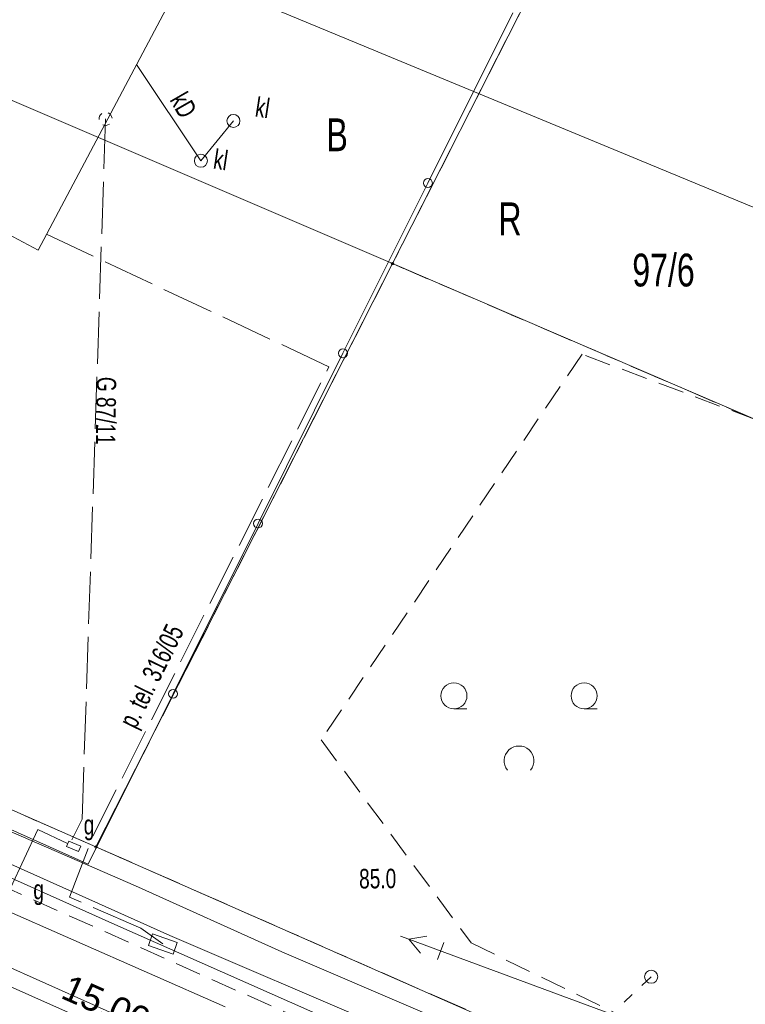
# Model space of a CAD drawing. Header units: metres. Extents: x -1013 to 1491425, y -5789533 to 1032.
# Tile 51 of 66: x 13 to 41, y 31 to 69. Entities that reach past the tile are written whole.
import ezdxf
from ezdxf.xclip import XClip

# ---------------------------------------------------------------- set-up
doc = ezdxf.new("R2010")
doc.units = ezdxf.units.M
doc.header["$MEASUREMENT"] = 0
doc.header["$XCLIPFRAME"] = 0
for name, pattern in [('2_KTCR02', [1.5, 1, -0.5]), ('2_PTTL', [1.5, 1, -0.5]), ('3_SUPG_P_01', [2.5, 2, -0.5]), ('3_SUPT_P_01', [2.5, 2, -0.5]), ('GUK', [2, 1.5, -0.5]), ('GUZ', [1, 0.5, -0.5])]:
    doc.linetypes.add(name, pattern=pattern)
doc.layers.add('700-L Mapa 1_500 dwg', color=7, linetype='Continuous')
doc.layers.add('708-L Opisy sytuacji 1_500 do legendy', color=7, linetype='Continuous')
for name, color, linetype, lineweight in [('703-L Płaszczyzny podejścia 2D3', 152, 'Continuous', 30), ('708-L Opisy sytuacji 1_500 do legendy1', 7, 'Continuous', 13), ('708-L Opisy sytuacji 1_500 do legendy85', 1, 'Continuous', 25), ('GN.6640.3638.2023_9_Dzialki7', 9, 'Continuous', 18), ('GN.6640.3638.2023_9_EGBB_L_07', 9, 'Continuous', 18), ('GN.6640.3638.2023_9_Kontury90', 9, 'Continuous', 18), ('GN.6640.3638.2023_9_KTCR_L_17', 9, 'Continuous', 18), ('GN.6640.3638.2023_9_KTKR_L_07', 9, 'Continuous', 18), ('GN.6640.3638.2023_9_KTOK_L_47', 9, 'Continuous', 18), ('GN.6640.3638.2023_9_Numery_dzialek7', 9, 'Continuous', 18), ('GN.6640.3638.2023_9_Numery_uzytkow7', 9, 'Continuous', 18), ('GN.6640.3638.2023_9_PTTL_L_37', 9, 'Continuous', 18), ('GN.6640.3638.2023_9_PTTL_T_07', 9, 'Continuous', 18), ('GN.6640.3638.2023_9_Punkty7', 9, 'Continuous', 18), ('GN.6640.3638.2023_9_RTPW_T_07', 9, 'Continuous', 18), ('GN.6640.3638.2023_9_SUPE_D_L_31', 9, 'Continuous', 18), ('GN.6640.3638.2023_9_SUPE_D_T_27', 9, 'Continuous', 18), ('GN.6640.3638.2023_9_SUPG_L_252', 9, 'Continuous', 18), ('GN.6640.3638.2023_9_SUPG_L_352', 9, 'Continuous', 18), ('GN.6640.3638.2023_9_SUPK_D_L_134', 9, 'Continuous', 18), ('GN.6640.3638.2023_9_SUPK_E_T_134', 9, 'Continuous', 18), ('GN.6640.3638.2023_9_SUPP_E_T_352', 9, 'Continuous', 18), ('GN.6640.3638.2023_9_SUPP_E_T_630', 9, 'Continuous', 18), ('GN.6640.3638.2023_9_SUPP_L_352', 9, 'Continuous', 18), ('GN.6640.3638.2023_9_SUPP_L_630', 9, 'Continuous', 18), ('GN.6640.3638.2023_9_SUPS_T_352', 9, 'Continuous', 18), ('GN.6640.3638.2023_9_SUPT_D_L_030', 9, 'Continuous', 18), ('GN.6640.3638.2023_9_SUSM_D_L_47', 9, 'Continuous', 18), ('GN.6640.3638.2023_9_SUSM_D_T_37', 9, 'Continuous', 18), ('GN.6640.3638.2023_9_SUUG_E_T_17', 9, 'Continuous', 18), ('GN.6640.3638.2023_9_SUUG_E_T_47', 9, 'Continuous', 18), ('GN.6640.3638.2023_9_SUUG_L_27', 9, 'Continuous', 18), ('GN.6640.3638.2023_9_SUUK_D_T_234', 9, 'Continuous', 18), ('GN.6640.3638.2023_9_SUUK_E_T_17', 9, 'Continuous', 18), ('GN.6640.3638.2023_9_SUUT_D_T_130', 9, 'Continuous', 18), ('GN.6640.3638.2023_9_Uzytki7', 9, 'Continuous', 18), ('GN.6640.3638.2023_9_ZAKRES_L_03', 9, 'Continuous', 18)]:
    doc.layers.add(name, color=color, linetype=linetype, lineweight=lineweight)
doc.styles.add('STYL_AUTOMATYCZNY_1', font='arial.ttf', dxfattribs={"width": 0.7})
doc.styles.add('STYL_AUTOMATYCZNY_2', font='arial.ttf')
doc.dimstyles.new('STYL_AUTOMATYCZNY__1', dxfattribs={"dimtxt": 1.25, "dimasz": 0.475, "dimexe": 0.18, "dimexo": 0.3, "dimgap": 0, "dimtad": 1, "dimzin": 0, "dimdsep": 46, "dimtxsty": 'STYL_AUTOMATYCZNY_2', "dimblk": 'ARROWHEAD_2', "dimblk1": 'ARROWHEAD_2', "dimblk2": 'ARROWHEAD_2', "dimcen": 0.09, "dimclrd": 7, "dimclre": 7, "dimclrt": 1, "dimazin": 0, "dimtfac": 1, "dimtdec": 4, "dimtmove": 0, "dimatfit": 3, "dimfxl": 1, "dimtolj": 1, "dimtzin": 0, "dimarcsym": 0})
doc.dimstyles.new('STYL_AUTOMATYCZNY__2', dxfattribs={"dimtxt": 1, "dimasz": 0.475, "dimexe": 0.18, "dimexo": 0.3, "dimgap": 0, "dimtad": 1, "dimzin": 0, "dimdsep": 46, "dimtxsty": 'STYL_AUTOMATYCZNY_2', "dimblk": 'ARROWHEAD_2', "dimblk1": 'ARROWHEAD_2', "dimblk2": 'ARROWHEAD_2', "dimcen": 0.09, "dimclrd": 7, "dimclre": 7, "dimclrt": 1, "dimazin": 0, "dimtfac": 1, "dimtdec": 4, "dimtmove": 0, "dimatfit": 3, "dimfxl": 1, "dimtolj": 1, "dimtzin": 0, "dimarcsym": 0})

# ---------------------------------------------------------------- blocks, each defined once
blk = doc.blocks.new('Rysunek_1_9', base_point=(-7447251.91, -5789835.327))
at = {"layer": 'GN.6640.3638.2023_9_Dzialki7', "color": 9, "linetype": 'Continuous', "lineweight": 18}
for p, q in [((27.41, 59.513), (40.83, 85.913)), ((-5.61, 73.673), (27.41, 59.513)), ((16.02, 37.103), (27.41, 59.513)), ((27.41, 59.513), (47.13, 51.033)), ((-16.71, 51.493), (16.02, 37.103)), ((118.53, -7.997), (16.02, 37.103))]:
    blk.add_line(p, q, dxfattribs=at)
at = {"layer": 'GN.6640.3638.2023_9_EGBB_L_07', "color": 9, "linetype": 'Continuous', "lineweight": 18}
for p, q in [((13.796, 60.031), (23.192, 77.728)), ((9.62, 62.241), (13.796, 60.031))]:
    blk.add_line(p, q, dxfattribs=at)
at = {"layer": 'GN.6640.3638.2023_9_Kontury90', "color": 9, "linetype": 'GUK', "lineweight": 18}
for p, q in [((40.83, 85.913), (27.41, 59.513)), ((27.41, 59.513), (16.02, 37.103)), ((47.13, 51.033), (27.41, 59.513)), ((11.44, 39.113), (16.02, 37.103)), ((16.02, 37.103), (62.51, 16.653))]:
    blk.add_line(p, q, dxfattribs=at)
at = {"layer": 'GN.6640.3638.2023_9_KTCR_L_17', "color": 9, "linetype": '2_KTCR02', "lineweight": 18}
blk.add_line((111.77, -8.787), (9.37, 36.973), dxfattribs=at)
at = {"layer": 'GN.6640.3638.2023_9_KTKR_L_07', "color": 9, "linetype": 'Continuous', "lineweight": 18}
blk.add_line((19.78, 29.313), (6.98, 35.043), dxfattribs=at)
at = {"layer": 'GN.6640.3638.2023_9_KTOK_L_47', "color": 9, "linetype": 'Continuous', "lineweight": 18}
for p, q in [((28.77, 62.608), (32.033, 69.149)), ((25.508, 56.067), (28.77, 62.608)), ((22.245, 49.525), (25.508, 56.067)), ((18.983, 42.984), (22.245, 49.525)), ((15.72, 36.443), (18.983, 42.984)), ((10.19, 38.903), (15.72, 36.443))]:
    blk.add_line(p, q, dxfattribs=at)
for centre in [(28.77, 62.608), (25.508, 56.067), (22.245, 49.525), (18.983, 42.984)]:
    blk.add_circle(centre, 0.17, dxfattribs=at)
at = {"layer": 'GN.6640.3638.2023_9_PTTL_L_37', "color": 9, "linetype": '2_PTTL', "lineweight": 18}
for p, q in [((34.69, 56.033), (24.67, 41.213)), ((46.99, 51.393), (34.69, 56.033)), ((24.67, 41.213), (30.43, 33.413)), ((30.43, 33.413), (111.09, -5.887))]:
    blk.add_line(p, q, dxfattribs=at)
at = {"layer": 'GN.6640.3638.2023_9_PTTL_T_07', "color": 9, "linetype": 'Continuous', "lineweight": 18}
for p, q in [((29.769, 42.406), (30.269, 42.406)), ((34.769, 42.406), (35.269, 42.406))]:
    blk.add_line(p, q, dxfattribs=at)
for centre in [(29.769, 42.906), (34.769, 42.906)]:
    blk.add_circle(centre, 0.5, dxfattribs=at)
blk.add_arc((32.27, 40.408), 0.571, 321.3178, 218.6822, dxfattribs=at)
at = {"layer": 'GN.6640.3638.2023_9_Punkty7', "color": 9, "linetype": 'Continuous', "lineweight": 18}
for centre in [(27.41, 59.513), (16.02, 37.103)]:
    blk.add_circle(centre, 0.045, dxfattribs=at)
at = {"layer": 'GN.6640.3638.2023_9_SUPE_D_L_31', "color": 9, "linetype": 'Continuous', "lineweight": 18}
for p, q in [((9.593, 39.059), (17.538, 35.605)), ((17.538, 35.605), (23.166, 33.074)), ((23.166, 33.074), (28.924, 30.594))]:
    blk.add_line(p, q, dxfattribs=at)
at = {"layer": 'GN.6640.3638.2023_9_SUPE_D_T_27', "color": 9, "linetype": 'Continuous', "lineweight": 18}
for p, q in [((28.034, 33.554), (27.711, 33.673)), ((28.723, 33.672), (28.034, 33.554)), ((35.824, 30.673), (28.034, 33.554)), ((28.481, 33.016), (28.034, 33.554)), ((29.137, 32.773), (29.38, 33.429))]:
    blk.add_line(p, q, dxfattribs=at)
at = {"layer": 'GN.6640.3638.2023_9_SUPG_L_252', "color": 9, "linetype": 'Continuous', "lineweight": 18}
for p, q in [((13.79, 37.773), (12.74, 35.513)), ((20.98, 30.953), (8.44, 36.493))]:
    blk.add_line(p, q, dxfattribs=at)
at = {"layer": 'GN.6640.3638.2023_9_SUPG_L_352', "color": 9, "linetype": 'Continuous', "lineweight": 18}
blk.add_line((13.79, 37.773), (14.93, 37.235), dxfattribs=at)
at = {"layer": 'GN.6640.3638.2023_9_SUPK_D_L_134', "color": 9, "linetype": 'Continuous', "lineweight": 18}
for p, q in [((20.052, 63.465), (17.576, 67.158)), ((21.301, 64.994), (20.052, 63.465))]:
    blk.add_line(p, q, dxfattribs=at)
at = {"layer": 'GN.6640.3638.2023_9_SUPP_L_352', "color": 9, "linetype": '3_SUPG_P_01', "lineweight": 18}
for p, q in [((15.49, 38.173), (16.39, 65.073)), ((15.09, 37.373), (15.49, 38.173))]:
    blk.add_line(p, q, dxfattribs=at)
at = {"layer": 'GN.6640.3638.2023_9_SUPP_L_630', "color": 9, "linetype": '3_SUPT_P_01', "lineweight": 18}
for p, q in [((24.968, 55.549), (14.121, 60.643)), ((15.904, 37.513), (24.968, 55.549)), ((15.001, 35.177), (15.904, 37.513)), ((17.749, 33.976), (15.001, 35.177)), ((18.594, 33.372), (17.749, 33.976))]:
    blk.add_line(p, q, dxfattribs=at)
at = {"layer": 'GN.6640.3638.2023_9_SUPS_T_352', "color": 9, "linetype": 'Continuous', "lineweight": 18}
for start, end in [(124.712, 185.7865), (5.3913, 65.4861), (244.6389, 305.6469)]:
    blk.add_arc((16.39, 65.073), 0.25, start, end, dxfattribs=at)
at = {"layer": 'GN.6640.3638.2023_9_SUPT_D_L_030', "color": 9, "linetype": 'Continuous', "lineweight": 18}
for p, q in [((18.861, 33.704), (-2.678, 43.333)), ((-2.594, 42.794), (16.628, 34.178)), ((16.628, 34.178), (24.352, 30.752)), ((41.371, 24.051), (18.861, 33.704))]:
    blk.add_line(p, q, dxfattribs=at)
at = {"layer": 'GN.6640.3638.2023_9_SUSM_D_L_47', "color": 9, "linetype": 'Continuous', "lineweight": 18}
for p, q in [((36.98, 31.771), (37.344, 32.114)), ((36.308, 31.14), (36.615, 31.429))]:
    blk.add_line(p, q, dxfattribs=at)
blk.add_circle((37.344, 32.114), 0.25, dxfattribs=at)
at = {"layer": 'GN.6640.3638.2023_9_SUSM_D_T_37', "color": 9, "linetype": 'Continuous', "lineweight": 18}
blk.add_circle((37.344, 32.114), 0.25, dxfattribs=at)
at = {"layer": 'GN.6640.3638.2023_9_SUUG_L_27', "color": 9, "linetype": 'Continuous', "lineweight": 18}
for p, q in [((14.978, 37.325), (14.89, 37.123)), ((14.89, 37.123), (15.35, 36.923)), ((15.438, 37.125), (14.978, 37.325)), ((15.35, 36.923), (15.438, 37.125))]:
    blk.add_line(p, q, dxfattribs=at)
at = {"layer": 'GN.6640.3638.2023_9_SUUK_D_T_234', "color": 9, "linetype": 'Continuous', "lineweight": 18}
for centre in [(21.301, 64.994), (20.052, 63.465)]:
    blk.add_circle(centre, 0.25, dxfattribs=at)
at = {"layer": 'GN.6640.3638.2023_9_SUUT_D_T_130', "color": 9, "linetype": 'Continuous', "lineweight": 18}
for p, q in [((18.198, 33.757), (18.045, 33.316)), ((19.143, 33.427), (18.198, 33.757)), ((18.045, 33.316), (18.989, 32.987)), ((18.989, 32.987), (19.143, 33.427))]:
    blk.add_line(p, q, dxfattribs=at)
at = {"layer": 'GN.6640.3638.2023_9_Uzytki7', "color": 9, "linetype": 'GUZ', "lineweight": 18}
for p, q in [((27.41, 59.513), (40.83, 85.913)), ((16.02, 37.103), (27.41, 59.513)), ((47.13, 51.033), (27.41, 59.513)), ((11.44, 39.113), (16.02, 37.103)), ((16.02, 37.103), (62.51, 16.653))]:
    blk.add_line(p, q, dxfattribs=at)
at = {"layer": 'GN.6640.3638.2023_9_ZAKRES_L_03', "color": 9, "linetype": 'Continuous', "lineweight": 18}
blk.add_line((181.21, 3.743), (-51.77, 100.203), dxfattribs=at)
at = {"layer": 'GN.6640.3638.2023_9_Numery_dzialek7', "color": 9, "linetype": 'Continuous', "lineweight": 18, "insert": (36.619, 59.896), "char_height": 1.26, "attachment_point": 1, "style": 'STYL_AUTOMATYCZNY_1'}
blk.add_mtext('\\A1;{\\pql;\\fArial|b0|i0|c238|p0;\\W0.700000;97/6}', dxfattribs=at)
at = {"layer": 'GN.6640.3638.2023_9_Numery_uzytkow7', "color": 9, "linetype": 'Continuous', "lineweight": 18, "char_height": 1.26, "attachment_point": 1, "style": 'STYL_AUTOMATYCZNY_1'}
for s, insert in [('\\A1;{\\pql;\\fArial|b0|i0|c238|p0;\\W0.700000;B}', (24.873, 65.091)), ('\\A1;{\\pql;\\fArial|b0|i0|c238|p0;\\W0.700000;R}', (31.477, 61.864))]:
    blk.add_mtext(s, dxfattribs=dict(at, insert=insert))
at = {"layer": 'GN.6640.3638.2023_9_RTPW_T_07', "color": 9, "linetype": 'Continuous', "lineweight": 18, "insert": (26.124, 36.255), "char_height": 0.75, "attachment_point": 1, "rotation": 0.4031, "style": 'STYL_AUTOMATYCZNY_1'}
blk.add_mtext('\\A1;{\\pql;\\fArial|b0|i0|c238|p0;\\W0.700000;85.0}', dxfattribs=at)
at = {"layer": 'GN.6640.3638.2023_9_SUPK_E_T_134', "color": 9, "linetype": 'Continuous', "lineweight": 18, "insert": (18.837, 65.805), "char_height": 0.75, "attachment_point": 7, "rotation": 299.8826, "style": 'STYL_AUTOMATYCZNY_1'}
blk.add_mtext('\\A1;{\\pql;\\fArial|b0|i0|c238|p0;\\W0.700000;kD}', dxfattribs=at)
at = {"layer": 'GN.6640.3638.2023_9_SUPP_E_T_352', "color": 9, "linetype": 'Continuous', "lineweight": 18, "insert": (16.421, 55.163), "char_height": 0.75, "attachment_point": 4, "rotation": 269.2098, "style": 'STYL_AUTOMATYCZNY_1'}
blk.add_mtext('\\A1;{\\pql;\\fArial|b0|i0|c238|p0;\\W0.700000;G 87/11}', dxfattribs=at)
at = {"layer": 'GN.6640.3638.2023_9_SUPP_E_T_630', "color": 9, "linetype": 'Continuous', "lineweight": 18, "insert": (17.752, 41.498), "char_height": 0.75, "attachment_point": 7, "rotation": 63.8331, "style": 'STYL_AUTOMATYCZNY_1'}
blk.add_mtext('\\A1;{\\pql;\\fArial|b0|i0|c238|p0;\\W0.700000;p. tel. 316/05}', dxfattribs=at)
at = {"layer": 'GN.6640.3638.2023_9_SUUG_E_T_17', "color": 9, "linetype": 'Continuous', "lineweight": 18, "insert": (15.552, 37.352), "char_height": 0.75, "attachment_point": 7, "style": 'STYL_AUTOMATYCZNY_1'}
blk.add_mtext('\\A1;{\\pql;\\fArial|b0|i0|c238|p0;\\W0.700000;g}', dxfattribs=at)
at = {"layer": 'GN.6640.3638.2023_9_SUUG_E_T_47', "color": 9, "linetype": 'Continuous', "lineweight": 18, "insert": (13.615, 34.863), "char_height": 0.75, "attachment_point": 7, "style": 'STYL_AUTOMATYCZNY_1'}
blk.add_mtext('\\A1;{\\pql;\\fArial|b0|i0|c238|p0;\\W0.700000;g}', dxfattribs=at)
at = {"layer": 'GN.6640.3638.2023_9_SUUK_E_T_17', "color": 9, "linetype": 'Continuous', "lineweight": 18, "char_height": 0.75, "attachment_point": 4, "rotation": 351.4029, "style": 'STYL_AUTOMATYCZNY_1'}
for insert in [(22.159, 65.543), (20.553, 63.542)]:
    blk.add_mtext('\\A1;{\\pql;\\fArial|b0|i0|c238|p0;\\W0.700000;kl}', dxfattribs=dict(at, insert=insert))
blk = doc.blocks.new('*D7')
at = {"layer": '708-L Opisy sytuacji 1_500 do legendy1', "color": 7, "linetype": 'Continuous', "lineweight": 13}
for p, q in [((-2.56, 19.161), (3.921, 33.574)), ((4.022, 33.358), (3.436, 32.936)), ((3.45, 33.272), (3.729, 33.147)), ((3.729, 33.147), (26.53, 22.894)), ((20.297, 9.033), (26.722, 23.322)), ((26.237, 22.683), (26.822, 23.105)), ((26.53, 22.894), (26.808, 22.769))]:
    blk.add_line(p, q, dxfattribs=at)
at = {"layer": '708-L Opisy sytuacji 1_500 do legendy85', "color": 1, "lineweight": 25, "insert": (13.276, 29.128), "char_height": 1.25, "attachment_point": 7, "rotation": 335.7886, "style": 'STYL_AUTOMATYCZNY_2'}
blk.add_mtext('\\A1;{\\pql;\\fArial|b0|i0|c238|p0;\\W1.000000;25,00}', dxfattribs=at)
blk = doc.blocks.new('ARROWHEAD_2')
at = {"color": 0, "linetype": 'Continuous', "lineweight": 0}
for p, q in [((0, 0), (-1, 0)), ((-0.378, -0.655), (0.378, 0.655))]:
    blk.add_line(p, q, dxfattribs=at)
blk = doc.blocks.new('*D14')
at = {"layer": '708-L Opisy sytuacji 1_500 do legendy1', "color": 7, "linetype": 'Continuous', "lineweight": 13}
for p, q in [((9.467, 33.519), (8.884, 33.094)), ((9.176, 33.307), (22.89, 27.23)), ((13.698, 6.488), (23.079, 27.658)), ((23.181, 27.442), (22.598, 27.017)), ((22.89, 27.23), (31.255, 23.523))]:
    blk.add_line(p, q, dxfattribs=at)
at = {"layer": '708-L Opisy sytuacji 1_500 do legendy85', "color": 1, "lineweight": 25, "insert": (14.545, 31.146), "char_height": 1, "attachment_point": 7, "rotation": 336.1008, "style": 'STYL_AUTOMATYCZNY_2'}
blk.add_mtext('\\A1;{\\pql;\\fArial|b0|i0|c238|p0;\\W1.000000;15,00}', dxfattribs=at)

msp = doc.modelspace()

# ---------------------------------------------------------------- linework, layer by layer
at = {"layer": '703-L Płaszczyzny podejścia 2D3', "color": 152, "linetype": 'Continuous', "lineweight": 30}
msp.add_circle((8.227, 10.355), 1021.659, dxfattribs=at)

# ---------------------------------------------------------------- block references
at = {"layer": '700-L Mapa 1_500 dwg', "color": 52, "linetype": 'Continuous', "lineweight": 25}
ref = msp.add_blockref('Rysunek_1_9', (-7447251.91, -5789835.327), dxfattribs=at)
XClip(ref).set_block_clipping_path([(-263.024729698, -194.3328058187), (268.520270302, 207.6028993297)])

# ---------------------------------------------------------------- dimensions: what is measured, and where the dimension line sits
at = {"layer": '708-L Opisy sytuacji 1_500 do legendy', "color": 7, "linetype": 'Continuous', "lineweight": 13}
for base, p1, p2, angle, dimstyle, picture, middle, turn in [((26.53, 22.894), (-2.683, 18.888), (20.174, 8.76), 335.7886, 'STYL_AUTOMATYCZNY__1', '*D7', (15.442, 28.84), 335.7886), ((22.89, 27.23), (-0.137, 12.291), (13.577, 6.214), 336.1008, 'STYL_AUTOMATYCZNY__2', '*D14', (16.279, 30.925), 336.1008)]:
    dim = msp.add_linear_dim(base=base, p1=p1, p2=p2, angle=angle, dimstyle=dimstyle, dxfattribs=at)
    dim.commit()
    dim.dimension.update_dxf_attribs({"geometry": picture, "text_midpoint": middle, "dimtype": 160, "text_rotation": turn})

doc.saveas('drawing.dxf')
